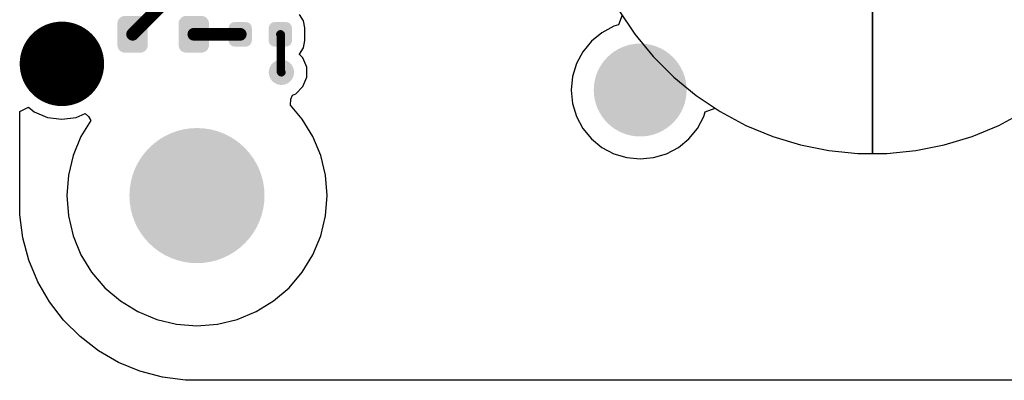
# Model space of a CAD drawing. Header units: inches. Extents: x 0.3 to 40.7, y 0.3 to 25.1.
# Tile 1 of 4: x 0.3 to 23.6, y 0.3 to 8.8. Entities that reach past the tile are written whole.
import ezdxf

# ---------------------------------------------------------------- set-up
doc = ezdxf.new("R2010")
doc.units = ezdxf.units.IN
for name, color, linetype in [('Pad Holes', 156, 'Continuous'), ('TOP', 1, 'Continuous'), ('Via Holes', 16, 'Continuous')]:
    doc.layers.add(name, color=color, linetype=linetype)

# ---------------------------------------------------------------- blocks, each defined once
blk = doc.blocks.new('F_____________1___F_________1_2147')
at = {"layer": 'TOP'}
h = blk.add_hatch(color=1, dxfattribs=at)
edge = h.paths.add_edge_path()
edge.add_arc((0, 0), 0.5, 0, 360)
for points, const_width in [([(0.5, 0, 1), (-0.5, 0, 1)], 1), ([(-0.75, 0, 1), (-0.25, 0, 1)], 0.5), ([(0.25, 0, 1), (0.75, 0, 1)], 0.5)]:
    blk.add_lwpolyline(points, format="xyb", close=True, dxfattribs=dict(at, const_width=const_width))
blk = doc.blocks.new('LEDC1608X80N_AK_2152')
at = {"layer": 'TOP'}
h = blk.add_hatch(color=1, dxfattribs=at)
edge = h.paths.add_edge_path()
edge.add_arc((-0.545, -0.255), 0.18, 270, 360)
edge.add_line((-0.365, -0.255), (-0.365, 0.255))
edge.add_arc((-0.545, 0.255), 0.18, 0, 90)
edge.add_line((-0.545, 0.435), (-0.905, 0.435))
edge.add_arc((-0.905, 0.255), 0.18, 90, 180)
edge.add_line((-1.085, 0.255), (-1.085, -0.255))
edge.add_arc((-0.905, -0.255), 0.18, 180, 270)
edge.add_line((-0.905, -0.435), (-0.545, -0.435))
h = blk.add_hatch(color=1, dxfattribs=at)
edge = h.paths.add_edge_path()
edge.add_arc((0.545, 0.255), 0.18, 90, 180)
edge.add_line((0.365, 0.255), (0.365, -0.255))
edge.add_arc((0.545, -0.255), 0.18, 180, 270)
edge.add_line((0.545, -0.435), (0.905, -0.435))
edge.add_arc((0.905, -0.255), 0.18, 270, 360)
edge.add_line((1.085, -0.255), (1.085, 0.255))
edge.add_arc((0.905, 0.255), 0.18, 0, 90)
edge.add_line((0.905, 0.435), (0.545, 0.435))
blk = doc.blocks.new('RES_0402_2153')
at = {"layer": 'TOP'}
h = blk.add_hatch(color=1, dxfattribs=at)
edge = h.paths.add_edge_path()
edge.add_arc((-0.34, -0.15), 0.14, 270, 360)
edge.add_line((-0.2, -0.15), (-0.2, 0.15))
edge.add_arc((-0.34, 0.15), 0.14, 0, 90)
edge.add_line((-0.34, 0.29), (-0.61, 0.29))
edge.add_arc((-0.61, 0.15), 0.14, 90, 180)
edge.add_line((-0.75, 0.15), (-0.75, -0.15))
edge.add_arc((-0.61, -0.15), 0.14, 180, 270)
edge.add_line((-0.61, -0.29), (-0.34, -0.29))
h = blk.add_hatch(color=1, dxfattribs=at)
edge = h.paths.add_edge_path()
edge.add_arc((0.34, 0.15), 0.14, 90, 180)
edge.add_line((0.2, 0.15), (0.2, -0.15))
edge.add_arc((0.34, -0.15), 0.14, 180, 270)
edge.add_line((0.34, -0.29), (0.61, -0.29))
edge.add_arc((0.61, -0.15), 0.14, 270, 360)
edge.add_line((0.75, -0.15), (0.75, 0.15))
edge.add_arc((0.61, 0.15), 0.14, 0, 90)
edge.add_line((0.61, 0.29), (0.34, 0.29))

msp = doc.modelspace()

# ---------------------------------------------------------------- hatches: boundary and pattern name
at = {"layer": 'Pad Holes'}
h = msp.add_hatch(color=7, dxfattribs=at)
edge = h.paths.add_edge_path()
edge.add_arc((15, 7.18), 1.1, 0, 360)
h = msp.add_hatch(color=7, dxfattribs=at)
edge = h.paths.add_edge_path()
edge.add_arc((4.5, 4.68), 1.6, 0, 360)
at = {"layer": 'TOP'}
h = msp.add_hatch(color=1, dxfattribs=at)
edge = h.paths.add_edge_path()
edge.add_arc((15, 7.18), 1, 0, 360)
h = msp.add_hatch(color=1, dxfattribs=at)
edge = h.paths.add_edge_path()
edge.add_arc((6.5, 7.6), 0.3, 0, 360)
h = msp.add_hatch(color=1, dxfattribs=at)
edge = h.paths.add_edge_path()
edge.add_arc((4.5, 4.68), 1.5, 0, 360)
at = {"layer": 'Via Holes'}
h = msp.add_hatch(color=7, dxfattribs=at)
edge = h.paths.add_edge_path()
edge.add_arc((6.5, 7.6), 0.15, 0, 360)

# ---------------------------------------------------------------- linework, layer by layer
at = {"layer": 'TOP'}
for p, q in [((20.5, 9.18), (20.5, 5.68)), ((20.5, 5.68), (20.5, 9.18)), ((7.024, 8.822), (6.927, 8.967)), ((14.569, 8.956), (14.485, 8.722)), ((14.489, 9.077), (14.871, 8.505)), ((7.059, 8.65), (7.024, 8.822)), ((7.059, 8.35), (7.059, 8.65)), ((14.375, 8.689), (14.093, 8.538)), ((14.485, 8.722), (14.375, 8.689)), ((14.093, 8.538), (13.845, 8.335)), ((14.871, 8.505), (15.307, 7.973)), ((6.927, 8.033), (7.024, 8.178)), ((7.024, 8.178), (7.059, 8.35)), ((13.845, 8.335), (13.642, 8.087)), ((6.926, 8.022), (6.927, 8.033)), ((7.009, 7.94), (6.926, 8.022)), ((7.1, 7.719), (7.009, 7.94)), ((13.642, 8.087), (13.491, 7.805)), ((15.307, 7.973), (15.793, 7.487)), ((7.1, 7.481), (7.1, 7.719)), ((13.491, 7.805), (13.399, 7.499)), ((7.009, 7.26), (7.1, 7.481)), ((13.399, 7.499), (13.367, 7.18)), ((15.793, 7.487), (16.325, 7.051)), ((6.84, 7.091), (7.009, 7.26)), ((6.723, 6.966), (6.759, 7.058)), ((6.759, 7.058), (6.84, 7.091)), ((13.367, 7.18), (13.399, 6.861)), ((16.325, 7.051), (16.897, 6.669)), ((0.306, 6.672), (0.506, 6.771)), ((0.506, 6.771), (0.644, 6.664)), ((6.714, 6.823), (6.723, 6.966)), ((6.995, 6.493), (6.714, 6.823)), ((13.399, 6.861), (13.491, 6.555)), ((0.306, 4.5), (0.306, 6.672)), ((0.644, 6.664), (0.961, 6.533)), ((0.961, 6.533), (1.3, 6.489)), ((1.3, 6.489), (1.639, 6.533)), ((1.639, 6.533), (1.852, 6.622)), ((1.852, 6.622), (1.932, 6.554)), ((1.932, 6.554), (1.984, 6.46)), ((13.491, 6.555), (13.642, 6.273)), ((16.358, 6.273), (16.509, 6.555)), ((16.509, 6.555), (16.542, 6.665)), ((16.542, 6.665), (16.776, 6.749)), ((16.776, 6.749), (16.897, 6.669)), ((16.897, 6.669), (17.504, 6.344)), ((16.897, 6.669), (17.504, 6.344)), ((23.497, 6.344), (24.103, 6.669)), ((23.497, 6.344), (24.103, 6.669)), ((1.984, 6.46), (1.752, 6.08)), ((7.248, 6.08), (6.995, 6.493)), ((17.504, 6.344), (18.139, 6.081)), ((17.504, 6.344), (18.139, 6.081)), ((22.861, 6.081), (23.497, 6.344)), ((22.861, 6.081), (23.497, 6.344)), ((1.752, 6.08), (1.566, 5.633)), ((7.434, 5.633), (7.248, 6.08)), ((13.642, 6.273), (13.845, 6.025)), ((16.155, 6.025), (16.358, 6.273)), ((18.139, 6.081), (18.797, 5.882)), ((18.139, 6.081), (18.797, 5.882)), ((22.203, 5.882), (22.861, 6.081)), ((22.203, 5.882), (22.861, 6.081)), ((13.845, 6.025), (14.093, 5.822)), ((15.907, 5.822), (16.155, 6.025)), ((18.797, 5.882), (19.472, 5.747)), ((18.797, 5.882), (19.472, 5.747)), ((21.528, 5.747), (22.203, 5.882)), ((21.528, 5.747), (22.203, 5.882)), ((1.566, 5.633), (1.453, 5.163)), ((7.547, 5.163), (7.434, 5.633)), ((14.093, 5.822), (14.375, 5.671)), ((14.375, 5.671), (14.681, 5.579)), ((15.319, 5.579), (15.625, 5.671)), ((15.625, 5.671), (15.907, 5.822)), ((19.472, 5.747), (20.156, 5.68)), ((19.472, 5.747), (20.156, 5.68)), ((20.156, 5.68), (20.5, 5.68)), ((20.156, 5.68), (20.844, 5.68)), ((20.5, 5.68), (20.844, 5.68)), ((20.5, 5.68), (20.5, 5.68)), ((20.844, 5.68), (21.528, 5.747)), ((20.844, 5.68), (21.528, 5.747)), ((14.681, 5.579), (15, 5.547)), ((15, 5.547), (15.319, 5.579)), ((1.453, 5.163), (1.416, 4.68)), ((7.585, 4.68), (7.547, 5.163)), ((1.416, 4.68), (1.453, 4.197)), ((7.547, 4.197), (7.585, 4.68)), ((0.306, 4.225), (0.306, 4.5)), ((0.378, 3.68), (0.306, 4.225)), ((1.453, 4.197), (1.566, 3.727)), ((7.434, 3.727), (7.547, 4.197)), ((0.52, 3.149), (0.378, 3.68)), ((1.566, 3.727), (1.752, 3.28)), ((7.248, 3.28), (7.434, 3.727)), ((1.752, 3.28), (2.005, 2.867)), ((6.995, 2.867), (7.248, 3.28)), ((0.73, 2.641), (0.52, 3.149)), ((2.005, 2.867), (2.319, 2.499)), ((6.681, 2.499), (6.995, 2.867)), ((1.005, 2.165), (0.73, 2.641)), ((2.319, 2.499), (2.687, 2.185)), ((6.313, 2.185), (6.681, 2.499)), ((1.34, 1.729), (1.005, 2.165)), ((2.687, 2.185), (3.1, 1.932)), ((5.9, 1.932), (6.313, 2.185)), ((3.1, 1.932), (3.547, 1.746)), ((5.453, 1.746), (5.9, 1.932)), ((1.729, 1.34), (1.34, 1.729)), ((3.547, 1.746), (4.017, 1.633)), ((4.017, 1.633), (4.5, 1.596)), ((4.5, 1.596), (4.983, 1.633)), ((4.983, 1.633), (5.453, 1.746)), ((2.165, 1.005), (1.729, 1.34)), ((2.641, 0.73), (2.165, 1.005)), ((3.149, 0.52), (2.641, 0.73)), ((3.68, 0.378), (3.149, 0.52)), ((4.225, 0.306), (3.68, 0.378)), ((4.5, 0.306), (4.225, 0.306)), ((36.5, 0.306), (4.5, 0.306))]:
    msp.add_line(p, q, dxfattribs=at)
for points, const_width in [([(2.975, 8.5), (3.98, 9.505)], 0.3), ([(4.425, 8.5), (5.525, 8.5)], 0.3), ([(6.475, 8.5), (6.488, 8.488)], 0.2), ([(6.488, 7.612), (6.488, 8.488)], 0.2), ([(6.488, 7.612), (6.5, 7.6)], 0.2)]:
    msp.add_lwpolyline(points, dxfattribs=dict(at, const_width=const_width))
for points, const_width in [([(2.9, 8.5, 1), (3.05, 8.5, 1)], 0.15), ([(4.35, 8.5, 1), (4.5, 8.5, 1)], 0.15), ([(5.45, 8.5, 1), (5.6, 8.5, 1)], 0.15), ([(6.425, 8.5, 1), (6.525, 8.5, 1)], 0.1), ([(6.438, 8.488, 1), (6.538, 8.488, 1)], 0.1), ([(6.438, 8.488, 1), (6.538, 8.488, 1)], 0.1), ([(6.438, 7.612, 1), (6.538, 7.612, 1)], 0.1), ([(6.438, 7.612, 1), (6.538, 7.612, 1)], 0.1), ([(6.45, 7.6, 1), (6.55, 7.6, 1)], 0.1)]:
    msp.add_lwpolyline(points, format="xyb", close=True, dxfattribs=dict(at, const_width=const_width))

# ---------------------------------------------------------------- block references
for name, p, rotation in [('LEDC1608X80N_AK_2152', (3.7, 8.5), 180), ('F_____________1___F_________1_2147', (1.3, 7.8), 270), ('RES_0402_2153', (6, 8.5), 180)]:
    msp.add_blockref(name, p, dxfattribs=dict(rotation=rotation))

doc.saveas('drawing.dxf')
